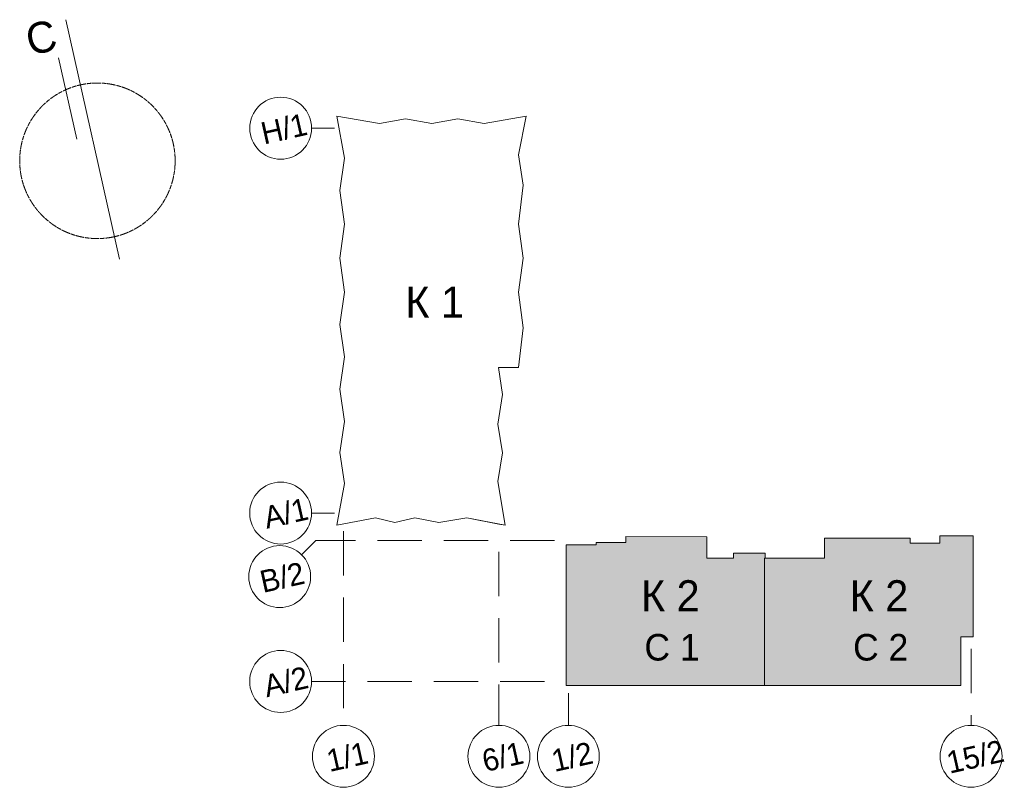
# Model space of a CAD drawing. Header units: millimetres. Extents: x -7218036 to -6881410, y 6117771 to 6219607.
# Tile 84 of 84: x -6992735 to -6881410, y 6132879 to 6219607. Entities that reach past the tile are written whole.
import ezdxf

# ---------------------------------------------------------------- set-up
doc = ezdxf.new("R2010")
doc.units = ezdxf.units.MM
doc.header["$MEASUREMENT"] = 0
doc.linetypes.add('Осевая', pattern=[1700, 1000, -100, 500, -100])
doc.linetypes.add('Разомкнутая мастерплан', pattern=[7500, 5000, -2500])
for name, color, linetype, lineweight in [('0_Ном._пера__1', 7, 'Continuous', 0), ('0_Ном._пера__2', 8, 'Continuous', 15), ('АР-Стены_внешние_.АР_Ном._пера__1', 7, 'Continuous', 0)]:
    doc.layers.add(name, color=color, linetype=linetype, lineweight=lineweight)
doc.layers.add('АР-Стены_внешние_.АР', color=7, linetype='Continuous')
doc.styles.add('РЎР“Р•РќР•Р\xa0Р\x98Р\xa0_РЎРўР\x98Р›Р¬_3', font='GOTHIC.TTF')

# ---------------------------------------------------------------- blocks, each defined once
blk = doc.blocks.new('Линия_2_3', base_point=(-6957137, 6207349))
at = {"layer": 'АР-Стены_внешние_.АР_Ном._пера__1', "color": 7, "linetype": 'Разомкнутая мастерплан', "lineweight": 0}
blk.add_line((-6957137, 6207349), (-6959728, 6207349), dxfattribs=at)
at = {"layer": 'АР-Стены_внешние_.АР_Ном._пера__1', "color": 7, "linetype": 'Continuous', "lineweight": 0}
blk.add_circle((-6963228, 6207349), 3500, dxfattribs=at)
blk = doc.blocks.new('Линия_3_3', base_point=(-6957137, 6163864))
at = {"layer": 'АР-Стены_внешние_.АР_Ном._пера__1', "color": 7, "linetype": 'Разомкнутая мастерплан', "lineweight": 0}
blk.add_line((-6957137, 6163864), (-6959729, 6163864), dxfattribs=at)
at = {"layer": 'АР-Стены_внешние_.АР_Ном._пера__1', "color": 7, "linetype": 'Continuous', "lineweight": 0}
blk.add_circle((-6963229, 6163864), 3500, dxfattribs=at)
blk = doc.blocks.new('Линия_4_3', base_point=(-6933396, 6144839))
at = {"layer": 'АР-Стены_внешние_.АР_Ном._пера__1', "color": 7, "linetype": 'Разомкнутая мастерплан', "lineweight": 0}
blk.add_line((-6933396, 6144839), (-6959729, 6144839), dxfattribs=at)
at = {"layer": 'АР-Стены_внешние_.АР_Ном._пера__1', "color": 7, "linetype": 'Continuous', "lineweight": 0}
blk.add_circle((-6963229, 6144839), 3500, dxfattribs=at)
blk = doc.blocks.new('Линия_5_3', base_point=(-6956129, 6161806))
at = {"layer": 'АР-Стены_внешние_.АР_Ном._пера__1', "color": 7, "linetype": 'Разомкнутая мастерплан', "lineweight": 0}
blk.add_line((-6956129, 6161806), (-6956129, 6139879), dxfattribs=at)
at = {"layer": 'АР-Стены_внешние_.АР_Ном._пера__1', "color": 7, "linetype": 'Continuous', "lineweight": 0}
blk.add_circle((-6956129, 6136379), 3500, dxfattribs=at)
blk = doc.blocks.new('Линия_6_3', base_point=(-6930699, 6143521))
at = {"layer": 'АР-Стены_внешние_.АР_Ном._пера__1', "color": 7, "linetype": 'Разомкнутая мастерплан', "lineweight": 0}
blk.add_line((-6930699, 6143521), (-6930699, 6139879), dxfattribs=at)
at = {"layer": 'АР-Стены_внешние_.АР_Ном._пера__1', "color": 7, "linetype": 'Continuous', "lineweight": 0}
blk.add_circle((-6930699, 6136379), 3500, dxfattribs=at)
blk = doc.blocks.new('Линия_7_3', base_point=(-6938549, 6159478))
at = {"layer": 'АР-Стены_внешние_.АР_Ном._пера__1', "color": 7, "linetype": 'Разомкнутая мастерплан', "lineweight": 0}
blk.add_line((-6938549, 6159478), (-6938549, 6139879), dxfattribs=at)
at = {"layer": 'АР-Стены_внешние_.АР_Ном._пера__1', "color": 7, "linetype": 'Continuous', "lineweight": 0}
blk.add_circle((-6938549, 6136379), 3500, dxfattribs=at)
blk = doc.blocks.new('Линия_8_3', base_point=(-6885169, 6148529))
at = {"layer": 'АР-Стены_внешние_.АР_Ном._пера__1', "color": 7, "linetype": 'Разомкнутая мастерплан', "lineweight": 0}
blk.add_line((-6885169, 6148529), (-6885169, 6139879), dxfattribs=at)
at = {"layer": 'АР-Стены_внешние_.АР_Ном._пера__1', "color": 7, "linetype": 'Continuous', "lineweight": 0}
blk.add_circle((-6885169, 6136379), 3500, dxfattribs=at)
blk = doc.blocks.new('Линия_9_3', base_point=(-6959249, 6160774))
at = {"layer": 'АР-Стены_внешние_.АР_Ном._пера__1', "color": 7, "linetype": 'Разомкнутая мастерплан', "lineweight": 0}
blk.add_line((-6959249, 6160774), (-6960864, 6159159), dxfattribs=at)
at = {"layer": 'АР-Стены_внешние_.АР_Ном._пера__1', "color": 7, "linetype": 'Continuous', "lineweight": 0}
blk.add_circle((-6963339, 6156685), 3500, dxfattribs=at)

msp = doc.modelspace()

# ---------------------------------------------------------------- hatches: boundary and pattern name
at = {"layer": '0_Ном._пера__2', "linetype": 'Continuous', "lineweight": 0, "true_color": 0x0c0c0c}
for points in [[(-6908529.1, 6144389), (-6908528.9, 6158764.1), (-6908439, 6158764.1), (-6908439, 6159314), (-6909379, 6159314), (-6909379.1, 6159316), (-6912030, 6159313.8), (-6912030, 6158764.1), (-6915059.5, 6158764.2), (-6915059.5, 6161193.8), (-6924208.6, 6161223.9), (-6924208.6, 6160529.5), (-6927549.1, 6160529.5), (-6927549.1, 6160289.6), (-6930949, 6160289.6), (-6930949.2, 6144389.2)], [(-6884918.6, 6149879.1), (-6884918.4, 6161274.3), (-6888688, 6161274.4), (-6888688, 6160448.9), (-6889869, 6160449), (-6892039, 6160448.9), (-6892039, 6161009), (-6901759, 6161009), (-6901759, 6158763.8), (-6904399, 6158764.1), (-6904399, 6158764.2), (-6905099, 6158764.2), (-6905099, 6158764.1), (-6908439, 6158764.1), (-6908528.9, 6158764.1), (-6908529.1, 6144389), (-6886329, 6144388.7), (-6886329, 6149879.1)]]:
    msp.add_hatch(color=28, dxfattribs=at).paths.add_polyline_path(points)

# ---------------------------------------------------------------- linework, layer by layer
at = {"layer": '0_Ном._пера__1', "color": 7, "linetype": 'Continuous', "lineweight": 0, "flags": 128}
for points in [[(-6936332.8, 6196503.6), (-6935802.8, 6200908.6), (-6936332.7, 6204353.6), (-6935475, 6208724), (-6940224.4, 6207869), (-6943184.4, 6208399.1), (-6946143.1, 6207869.1), (-6949104.4, 6208399.2), (-6952064.4, 6207869.2), (-6956866.1, 6208724.2), (-6956008.5, 6203953.8), (-6956538.5, 6200303.8), (-6956008.6, 6196503.8), (-6956538.6, 6192654.8), (-6956008.7, 6188804.8), (-6956538.7, 6185154.3), (-6956008.7, 6181504.3), (-6956538.8, 6177853.6), (-6956008.8, 6174204.1), (-6956538.9, 6170704.8), (-6956008.9, 6167204.8), (-6956866.6, 6162478.7), (-6952499, 6163334.3), (-6950337, 6162804.2), (-6948049, 6163334.2), (-6945349, 6162804.2), (-6942178.9, 6163334.1), (-6938549, 6162616.6), (-6937850.6, 6162478.5), (-6938668.9, 6167439.1), (-6938138.9, 6170675.4), (-6938668.8, 6173889.1), (-6938138.8, 6177264.2), (-6938599.4, 6180304.1), (-6936345.7, 6180304.1), (-6935803, 6184803.8), (-6936332.8, 6188803.7), (-6935802.9, 6192653.7)], [(-6908529.1, 6144389), (-6908528.9, 6158764.1), (-6908439, 6158764.1), (-6908439, 6159314), (-6909379, 6159314), (-6909379.1, 6159316), (-6912030, 6159313.8), (-6912030, 6158764.1), (-6915059.5, 6158764.2), (-6915059.5, 6161193.8), (-6924208.6, 6161223.9), (-6924208.6, 6160529.5), (-6927549.1, 6160529.5), (-6927549.1, 6160289.6), (-6930949, 6160289.6), (-6930949.2, 6144389.2)], [(-6884918.6, 6149879.1), (-6884918.4, 6161274.3), (-6888688, 6161274.4), (-6888688, 6160448.9), (-6889869, 6160449), (-6892039, 6160448.9), (-6892039, 6161009), (-6901759, 6161009), (-6901759, 6158763.8), (-6904399, 6158764.1), (-6904399, 6158764.2), (-6905099, 6158764.2), (-6905099, 6158764.1), (-6908439, 6158764.1), (-6908528.9, 6158764.1), (-6908529.1, 6144389), (-6886329, 6144388.7), (-6886329, 6149879.1)]]:
    msp.add_lwpolyline(points, close=True, dxfattribs=at)
at = {"layer": 'АР-Стены_внешние_.АР_Ном._пера__1', "color": 7, "linetype": 'Continuous', "lineweight": 0}
for p, q in [((-6981447.9, 6192537.6), (-6987527.2, 6219606.9)), ((-6988344.6, 6215289.4), (-6986279.1, 6206092.1)), ((-6908528.9, 6158764.1), (-6908529.1, 6144389)), ((-6908439, 6158764.1), (-6908528.9, 6158764.1))]:
    msp.add_line(p, q, dxfattribs=at)
at = {"layer": 'АР-Стены_внешние_.АР_Ном._пера__1', "color": 7, "linetype": 'Разомкнутая мастерплан', "lineweight": 0}
msp.add_line((-6932267.2, 6160774), (-6959249.3, 6160774.3), dxfattribs=at)
at = {"layer": 'АР-Стены_внешние_.АР_Ном._пера__1', "color": 7, "linetype": 'Continuous', "lineweight": 0}
for points in [[(-6938599.4, 6180304.1), (-6936345.7, 6180304.1), (-6935803, 6184803.8), (-6936332.8, 6188803.7), (-6935802.9, 6192653.7), (-6936332.8, 6196503.6), (-6935802.8, 6200908.6), (-6936332.7, 6204353.6), (-6935475, 6208724), (-6940224.4, 6207869), (-6943184.4, 6208399.1), (-6946143.1, 6207869.1), (-6949104.4, 6208399.2), (-6952064.4, 6207869.2), (-6956866.1, 6208724.2), (-6956008.5, 6203953.8), (-6956538.5, 6200303.8), (-6956008.6, 6196503.8), (-6956538.6, 6192654.8), (-6956008.7, 6188804.8), (-6956538.7, 6185154.3), (-6956008.7, 6181504.3), (-6956538.8, 6177853.6), (-6956008.8, 6174204.1), (-6956538.9, 6170704.8), (-6956008.9, 6167204.8), (-6956866.6, 6162478.7), (-6952499, 6163334.3), (-6950337, 6162804.2), (-6948049, 6163334.2), (-6945349, 6162804.2), (-6942178.9, 6163334.1), (-6937850.6, 6162478.5), (-6938668.9, 6167439.1), (-6938138.9, 6170675.4), (-6938668.8, 6173889.1), (-6938138.8, 6177264.2)], [(-6930949.2, 6144389.2), (-6930949, 6160289.6), (-6927549.1, 6160289.6), (-6927549.1, 6160529.5), (-6924208.6, 6160529.5), (-6924208.6, 6161223.9), (-6915059.5, 6161193.8), (-6915059.5, 6158764.2), (-6912030, 6158764.1), (-6912030, 6159313.8), (-6909379.1, 6159316), (-6909379, 6159314), (-6908439, 6159314), (-6908439, 6158764.1), (-6905099, 6158764.1), (-6905099, 6158764.2), (-6904399, 6158764.2), (-6904399, 6158764.1), (-6901759, 6158763.8), (-6901759, 6161009), (-6892039, 6161009), (-6892039, 6160448.9), (-6889869, 6160449), (-6888688, 6160448.9), (-6888688, 6161274.4), (-6884918.4, 6161274.3), (-6884918.6, 6149879.1), (-6886329, 6149879.1), (-6886329, 6144388.7)]]:
    msp.add_lwpolyline(points, close=True, dxfattribs=at)
at = {"layer": 'АР-Стены_внешние_.АР_Ном._пера__1', "color": 7, "linetype": 'Осевая', "lineweight": 0}
msp.add_circle((-6983947, 6203665.5), 8788.1, dxfattribs=at)

# ---------------------------------------------------------------- block references
at = {"layer": 'АР-Стены_внешние_.АР', "color": 7, "linetype": 'Разомкнутая мастерплан', "lineweight": 0}
for name, p in [('Линия_2_3', (-6957136.6, 6207349.3)), ('Линия_3_3', (-6957137.1, 6163864.3)), ('Линия_9_3', (-6959249.3, 6160774.3)), ('Линия_5_3', (-6956129, 6161806.2)), ('Линия_7_3', (-6938549, 6159477.6)), ('Линия_8_3', (-6885168.6, 6148529.1)), ('Линия_4_3', (-6933396, 6144839)), ('Линия_6_3', (-6930699.2, 6143520.9))]:
    msp.add_blockref(name, p, dxfattribs=at)

# ---------------------------------------------------------------- texts
at = {"layer": '0_Ном._пера__1', "color": 7, "linetype": 'Continuous', "lineweight": 0, "attachment_point": 6, "rotation": 12.657644, "style": 'РЎР“Р•РќР•Р\xa0Р\x98Р\xa0_РЎРўР\x98Р›Р¬_3'}
for s, insert, char_height in [('\\A1;{\\pqr;\\fCentury Gothic|b0|i0|c204|p0;\\W1.000000;С}', (-6988648.4, 6217951.8), 3500), ('\\A1;{\\pqr;\\fCentury Gothic|b0|i0|c204|p0;\\W1.000000;Н/1}', (-6960312, 6207840.6), 2500), ('\\A1;{\\pqr;\\fCentury Gothic|b0|i0|c204|p0;\\W1.000000;А\\fCentury Gothic|b0|i0|c204|p0;\\W1.000000;/1}', (-6960186.3, 6164384), 2500), ('\\A1;{\\pqr;\\fCentury Gothic|b0|i0|c204|p0;\\W1.000000;В/\\fCentury Gothic|b0|i0|c204|p0;\\W1.000000;2}', (-6960606.5, 6157134.6), 2500), ('\\A1;{\\pqr;\\fCentury Gothic|b0|i0|c204|p0;\\W1.000000;А/\\fCentury Gothic|b0|i0|c204|p0;\\W1.000000;2}', (-6960182.5, 6145341.5), 2500), ('\\A1;{\\pqr;\\fCentury Gothic|b0|i0|c204|p0;\\W1.000000;1\\fCentury Gothic|b0|i0|c204|p0;\\W1.000000;/1}', (-6953431.2, 6136821.8), 2500), ('\\A1;{\\pqr;\\fCentury Gothic|b0|i0|c204|p0;\\W1.000000;6/1}', (-6935851.2, 6136821.6), 2500), ('\\A1;{\\pqr;\\fCentury Gothic|b0|i0|c204|p0;\\W1.000000;1/2}', (-6928001.2, 6136821.5), 2500), ('\\A1;{\\pqr;\\fCentury Gothic|b0|i0|c204|p0;\\W1.000000;15/2}', (-6881517.9, 6137034.9), 2500)]:
    msp.add_mtext(s, dxfattribs=dict(at, insert=insert, char_height=char_height))
at = {"layer": '0_Ном._пера__1', "color": 7, "linetype": 'Continuous', "lineweight": 0, "insert": (-6942509.2, 6187699.9), "char_height": 3500, "attachment_point": 6, "style": 'РЎР“Р•РќР•Р\xa0Р\x98Р\xa0_РЎРўР\x98Р›Р¬_3'}
msp.add_mtext('\\A1;{\\pqr;\\fCentury Gothic|b0|i0|c204|p0;\\W1.000000;К 1}', dxfattribs=at)
at = {"layer": '0_Ном._пера__1', "color": 7, "linetype": 'Continuous', "lineweight": 0, "char_height": 3500, "attachment_point": 6, "line_spacing_factor": 1.040616, "style": 'РЎР“Р•РќР•Р\xa0Р\x98Р\xa0_РЎРўР\x98Р›Р¬_3'}
for s, insert in [('\\A1;{\\pqr;\\fCentury Gothic|b0|i0|c204|p0;\\W1.000000;К 2\\P\\pqr;\\fCentury Gothic|b0|i0|c204|p0;\\H0.857143x;\\W1.000000;С 1}', (-6915860.2, 6151715.7)), ('\\A1;{\\pqr;\\fCentury Gothic|b0|i0|c204|p0;\\W1.000000;К 2\\P\\pqr;\\fCentury Gothic|b0|i0|c204|p0;\\H0.857143x;\\W1.000000;С \\fCentury Gothic|b0|i0|c204|p0;\\W1.000000;2}', (-6892267.5, 6151715.7))]:
    msp.add_mtext(s, dxfattribs=dict(at, insert=insert))

doc.saveas('drawing.dxf')
